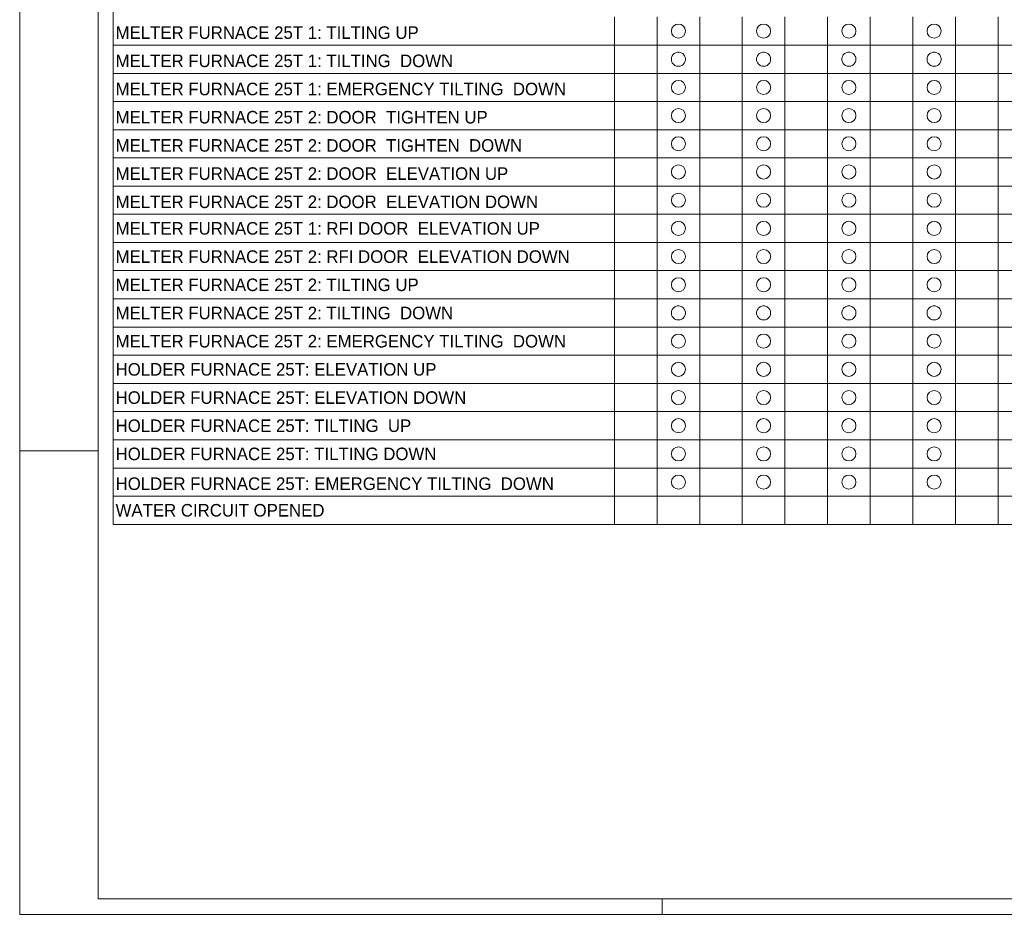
# Model space of a CAD drawing. Header units: millimetres. Extents: x 0 to 138, y 0 to 47.
# Tile 146 of 165: x 72 to 90, y 0 to 16. Entities that reach past the tile are written whole.
import ezdxf

# ---------------------------------------------------------------- set-up
doc = ezdxf.new("R2010")
doc.units = ezdxf.units.MM
doc.layers.add('PDF_Geomertry', color=7, linetype='Continuous')
doc.layers.add('PDF_Text', color=7, linetype='Continuous')
doc.styles.add('PDF Arial', font='txt')

msp = doc.modelspace()

# ---------------------------------------------------------------- linework, layer by layer
at = {"layer": 'PDF_Geomertry', "lineweight": 15}
for points in [[(72.336, 0.003), (138.46, 0.003), (138.46, 46.773), (72.336, 46.773), (72.336, 0.003)], [(73.727, 0.281), (138.181, 0.281), (138.181, 46.495), (73.727, 46.495), (73.727, 0.281)], [(73.993, 6.927), (129.25, 6.927), (129.25, 35.957), (73.993, 35.957), (73.993, 6.927)], [(84.151, 15.186), (84.15, 15.202), (84.147, 15.218), (84.141, 15.233), (84.134, 15.248), (84.125, 15.262), (84.114, 15.274), (84.102, 15.285), (84.088, 15.294), (84.074, 15.301), (84.058, 15.307), (84.042, 15.31), (84.026, 15.311), (84.009, 15.31), (83.993, 15.307), (83.978, 15.301), (83.963, 15.294), (83.95, 15.285), (83.937, 15.274), (83.927, 15.262), (83.917, 15.248), (83.91, 15.233), (83.905, 15.218), (83.901, 15.202), (83.901, 15.186), (83.901, 15.169), (83.905, 15.153), (83.91, 15.138), (83.917, 15.123), (83.927, 15.109), (83.937, 15.097), (83.95, 15.086), (83.963, 15.077), (83.978, 15.07), (83.993, 15.065), (84.009, 15.062), (84.026, 15.06), (84.042, 15.062), (84.058, 15.065), (84.074, 15.07), (84.088, 15.077), (84.102, 15.086), (84.114, 15.097), (84.125, 15.109), (84.134, 15.123), (84.141, 15.138), (84.147, 15.153), (84.15, 15.169), (84.151, 15.186)], [(85.663, 15.186), (85.662, 15.202), (85.659, 15.218), (85.654, 15.233), (85.647, 15.248), (85.638, 15.262), (85.627, 15.274), (85.615, 15.285), (85.601, 15.294), (85.586, 15.301), (85.571, 15.307), (85.555, 15.31), (85.538, 15.311), (85.522, 15.31), (85.506, 15.307), (85.491, 15.301), (85.476, 15.294), (85.462, 15.285), (85.45, 15.274), (85.439, 15.262), (85.43, 15.248), (85.423, 15.233), (85.418, 15.218), (85.414, 15.202), (85.413, 15.186), (85.414, 15.169), (85.418, 15.153), (85.423, 15.138), (85.43, 15.123), (85.439, 15.109), (85.45, 15.097), (85.462, 15.086), (85.476, 15.077), (85.491, 15.07), (85.506, 15.065), (85.522, 15.062), (85.538, 15.06), (85.555, 15.062), (85.571, 15.065), (85.586, 15.07), (85.601, 15.077), (85.615, 15.086), (85.627, 15.097), (85.638, 15.109), (85.647, 15.123), (85.654, 15.138), (85.659, 15.153), (85.662, 15.169), (85.663, 15.186)], [(87.176, 15.186), (87.175, 15.202), (87.172, 15.218), (87.167, 15.233), (87.159, 15.248), (87.15, 15.262), (87.14, 15.274), (87.128, 15.285), (87.114, 15.294), (87.099, 15.301), (87.083, 15.307), (87.068, 15.31), (87.051, 15.311), (87.035, 15.31), (87.019, 15.307), (87.003, 15.301), (86.989, 15.294), (86.975, 15.285), (86.963, 15.274), (86.952, 15.262), (86.942, 15.248), (86.936, 15.233), (86.93, 15.218), (86.927, 15.202), (86.926, 15.186), (86.927, 15.169), (86.93, 15.153), (86.936, 15.138), (86.942, 15.123), (86.952, 15.109), (86.963, 15.097), (86.975, 15.086), (86.989, 15.077), (87.003, 15.07), (87.019, 15.065), (87.035, 15.062), (87.051, 15.06), (87.068, 15.062), (87.083, 15.065), (87.099, 15.07), (87.114, 15.077), (87.128, 15.086), (87.14, 15.097), (87.15, 15.109), (87.159, 15.123), (87.167, 15.138), (87.172, 15.153), (87.175, 15.169), (87.176, 15.186)], [(88.689, 15.186), (88.688, 15.202), (88.685, 15.218), (88.679, 15.233), (88.672, 15.248), (88.663, 15.262), (88.652, 15.274), (88.64, 15.285), (88.626, 15.294), (88.612, 15.301), (88.596, 15.307), (88.58, 15.31), (88.564, 15.311), (88.547, 15.31), (88.531, 15.307), (88.516, 15.301), (88.501, 15.294), (88.488, 15.285), (88.475, 15.274), (88.465, 15.262), (88.455, 15.248), (88.448, 15.233), (88.443, 15.218), (88.439, 15.202), (88.438, 15.186), (88.439, 15.169), (88.443, 15.153), (88.448, 15.138), (88.455, 15.123), (88.465, 15.109), (88.475, 15.097), (88.488, 15.086), (88.501, 15.077), (88.516, 15.07), (88.531, 15.065), (88.547, 15.062), (88.564, 15.06), (88.58, 15.062), (88.596, 15.065), (88.612, 15.07), (88.626, 15.077), (88.64, 15.086), (88.652, 15.097), (88.663, 15.109), (88.672, 15.123), (88.679, 15.138), (88.685, 15.153), (88.688, 15.169), (88.689, 15.186)], [(84.151, 10.681), (84.15, 10.697), (84.147, 10.714), (84.141, 10.729), (84.134, 10.744), (84.125, 10.757), (84.114, 10.77), (84.102, 10.78), (84.088, 10.789), (84.074, 10.796), (84.058, 10.802), (84.042, 10.805), (84.026, 10.806), (84.009, 10.805), (83.993, 10.802), (83.978, 10.796), (83.963, 10.789), (83.95, 10.78), (83.937, 10.77), (83.927, 10.757), (83.917, 10.744), (83.91, 10.729), (83.905, 10.714), (83.901, 10.697), (83.901, 10.681), (83.901, 10.665), (83.905, 10.648), (83.91, 10.633), (83.917, 10.619), (83.927, 10.605), (83.937, 10.592), (83.95, 10.582), (83.963, 10.573), (83.978, 10.566), (83.993, 10.56), (84.009, 10.557), (84.026, 10.556), (84.042, 10.557), (84.058, 10.56), (84.074, 10.566), (84.088, 10.573), (84.102, 10.582), (84.114, 10.592), (84.125, 10.605), (84.134, 10.619), (84.141, 10.633), (84.147, 10.648), (84.15, 10.665), (84.151, 10.681)], [(85.663, 10.681), (85.662, 10.697), (85.659, 10.714), (85.654, 10.729), (85.647, 10.744), (85.638, 10.757), (85.627, 10.77), (85.615, 10.78), (85.601, 10.789), (85.586, 10.796), (85.571, 10.802), (85.555, 10.805), (85.538, 10.806), (85.522, 10.805), (85.506, 10.802), (85.491, 10.796), (85.476, 10.789), (85.462, 10.78), (85.45, 10.77), (85.439, 10.757), (85.43, 10.744), (85.423, 10.729), (85.418, 10.714), (85.414, 10.697), (85.413, 10.681), (85.414, 10.665), (85.418, 10.648), (85.423, 10.633), (85.43, 10.619), (85.439, 10.605), (85.45, 10.592), (85.462, 10.582), (85.476, 10.573), (85.491, 10.566), (85.506, 10.56), (85.522, 10.557), (85.538, 10.556), (85.555, 10.557), (85.571, 10.56), (85.586, 10.566), (85.601, 10.573), (85.615, 10.582), (85.627, 10.592), (85.638, 10.605), (85.647, 10.619), (85.654, 10.633), (85.659, 10.648), (85.662, 10.665), (85.663, 10.681)], [(87.176, 10.681), (87.175, 10.697), (87.172, 10.714), (87.167, 10.729), (87.159, 10.744), (87.15, 10.757), (87.14, 10.77), (87.128, 10.78), (87.114, 10.789), (87.099, 10.796), (87.083, 10.802), (87.068, 10.805), (87.051, 10.806), (87.035, 10.805), (87.019, 10.802), (87.003, 10.796), (86.989, 10.789), (86.975, 10.78), (86.963, 10.77), (86.952, 10.757), (86.942, 10.744), (86.936, 10.729), (86.93, 10.714), (86.927, 10.697), (86.926, 10.681), (86.927, 10.665), (86.93, 10.648), (86.936, 10.633), (86.942, 10.619), (86.952, 10.605), (86.963, 10.592), (86.975, 10.582), (86.989, 10.573), (87.003, 10.566), (87.019, 10.56), (87.035, 10.557), (87.051, 10.556), (87.068, 10.557), (87.083, 10.56), (87.099, 10.566), (87.114, 10.573), (87.128, 10.582), (87.14, 10.592), (87.15, 10.605), (87.159, 10.619), (87.167, 10.633), (87.172, 10.648), (87.175, 10.665), (87.176, 10.681)], [(88.689, 10.681), (88.688, 10.697), (88.685, 10.714), (88.679, 10.729), (88.672, 10.744), (88.663, 10.757), (88.652, 10.77), (88.64, 10.78), (88.626, 10.789), (88.612, 10.796), (88.596, 10.802), (88.58, 10.805), (88.564, 10.806), (88.547, 10.805), (88.531, 10.802), (88.516, 10.796), (88.501, 10.789), (88.488, 10.78), (88.475, 10.77), (88.465, 10.757), (88.455, 10.744), (88.448, 10.729), (88.443, 10.714), (88.439, 10.697), (88.438, 10.681), (88.439, 10.665), (88.443, 10.648), (88.448, 10.633), (88.455, 10.619), (88.465, 10.605), (88.475, 10.592), (88.488, 10.582), (88.501, 10.573), (88.516, 10.566), (88.531, 10.56), (88.547, 10.557), (88.564, 10.556), (88.58, 10.557), (88.596, 10.56), (88.612, 10.566), (88.626, 10.573), (88.64, 10.582), (88.652, 10.592), (88.663, 10.605), (88.672, 10.619), (88.679, 10.633), (88.685, 10.648), (88.688, 10.665), (88.689, 10.681)]]:
    msp.add_lwpolyline(points, close=True, dxfattribs=at)
for points in [[(73.993, 15.436), (82.891, 15.436), (82.891, 15.936)], [(73.993, 14.935), (82.891, 14.935), (82.891, 15.436), (83.647, 15.436), (83.647, 15.936)], [(73.993, 14.435), (82.891, 14.435), (82.891, 14.935), (83.647, 14.935), (83.647, 15.436), (84.404, 15.436), (84.404, 15.936)], [(73.993, 13.934), (82.891, 13.934), (82.891, 14.435), (83.647, 14.435), (83.647, 14.935), (84.404, 14.935), (84.404, 15.436), (85.16, 15.436), (85.16, 15.936)], [(73.993, 13.434), (82.891, 13.434), (82.891, 13.934), (83.647, 13.934), (83.647, 14.435), (84.404, 14.435), (84.404, 14.935), (85.16, 14.935), (85.16, 15.436), (85.916, 15.436), (85.916, 15.936)], [(73.993, 12.934), (82.891, 12.934), (82.891, 13.434), (83.647, 13.434), (83.647, 13.934), (84.404, 13.934), (84.404, 14.435), (85.16, 14.435), (85.16, 14.935), (85.916, 14.935), (85.916, 15.436), (86.673, 15.436), (86.673, 15.936)], [(73.993, 12.433), (82.891, 12.433), (82.891, 12.934), (83.647, 12.934), (83.647, 13.434), (84.404, 13.434), (84.404, 13.934), (85.16, 13.934), (85.16, 14.435), (85.916, 14.435), (85.916, 14.935), (86.673, 14.935), (86.673, 15.436), (87.429, 15.436), (87.429, 15.936)], [(73.993, 11.932), (82.891, 11.932), (82.891, 12.433), (83.647, 12.433), (83.647, 12.934), (84.404, 12.934), (84.404, 13.434), (85.16, 13.434), (85.16, 13.934), (85.916, 13.934), (85.916, 14.435), (86.673, 14.435), (86.673, 14.935), (87.429, 14.935), (87.429, 15.436), (88.185, 15.436), (88.185, 15.936)], [(73.993, 11.432), (82.891, 11.432), (82.891, 11.932), (83.647, 11.932), (83.647, 12.433), (84.404, 12.433), (84.404, 12.934), (85.16, 12.934), (85.16, 13.434), (85.916, 13.434), (85.916, 13.934), (86.673, 13.934), (86.673, 14.435), (87.429, 14.435), (87.429, 14.935), (88.185, 14.935), (88.185, 15.436), (88.942, 15.436), (88.942, 15.936)], [(73.993, 10.931), (82.891, 10.931), (82.891, 11.432), (83.647, 11.432), (83.647, 11.932), (84.404, 11.932), (84.404, 12.433), (85.16, 12.433), (85.16, 12.934), (85.916, 12.934), (85.916, 13.434), (86.673, 13.434), (86.673, 13.934), (87.429, 13.934), (87.429, 14.435), (88.185, 14.435), (88.185, 14.935), (88.942, 14.935), (88.942, 15.436), (89.698, 15.436), (89.698, 15.936)], [(73.993, 10.431), (82.891, 10.431), (82.891, 10.931), (83.647, 10.931), (83.647, 11.432), (84.404, 11.432), (84.404, 11.932), (85.16, 11.932), (85.16, 12.433), (85.916, 12.433), (85.916, 12.934), (86.673, 12.934), (86.673, 13.434), (87.429, 13.434), (87.429, 13.934), (88.185, 13.934), (88.185, 14.435), (88.942, 14.435), (88.942, 14.935), (89.698, 14.935), (89.698, 15.436), (90.454, 15.436), (90.454, 15.936)], [(73.993, 9.93), (82.891, 9.93), (82.891, 10.431), (83.647, 10.431), (83.647, 10.931), (84.404, 10.931), (84.404, 11.432), (85.16, 11.432), (85.16, 11.932), (85.916, 11.932), (85.916, 12.433), (86.673, 12.433), (86.673, 12.934), (87.429, 12.934), (87.429, 13.434), (88.185, 13.434), (88.185, 13.934), (88.942, 13.934), (88.942, 14.435), (89.698, 14.435), (89.698, 14.935), (90.454, 14.935)], [(73.993, 9.43), (82.891, 9.43), (82.891, 9.93), (83.647, 9.93), (83.647, 10.431), (84.404, 10.431), (84.404, 10.931), (85.16, 10.931), (85.16, 11.432), (85.916, 11.432), (85.916, 11.932), (86.673, 11.932), (86.673, 12.433), (87.429, 12.433), (87.429, 12.934), (88.185, 12.934), (88.185, 13.434), (88.942, 13.434), (88.942, 13.934), (89.698, 13.934), (89.698, 14.435), (90.454, 14.435)], [(73.993, 8.929), (82.891, 8.929), (82.891, 9.43), (83.647, 9.43), (83.647, 9.93), (84.404, 9.93), (84.404, 10.431), (85.16, 10.431), (85.16, 10.931), (85.916, 10.931), (85.916, 11.432), (86.673, 11.432), (86.673, 11.932), (87.429, 11.932), (87.429, 12.433), (88.185, 12.433), (88.185, 12.934), (88.942, 12.934), (88.942, 13.434), (89.698, 13.434), (89.698, 13.934), (90.454, 13.934)], [(73.993, 8.429), (82.891, 8.429), (82.891, 8.929), (83.647, 8.929), (83.647, 9.43), (84.404, 9.43), (84.404, 9.93), (85.16, 9.93), (85.16, 10.431), (85.916, 10.431), (85.916, 10.931), (86.673, 10.931), (86.673, 11.432), (87.429, 11.432), (87.429, 11.932), (88.185, 11.932), (88.185, 12.433), (88.942, 12.433), (88.942, 12.934), (89.698, 12.934), (89.698, 13.434), (90.454, 13.434)], [(73.993, 7.928), (82.891, 7.928), (82.891, 8.429), (83.647, 8.429), (83.647, 8.929), (84.404, 8.929), (84.404, 9.43), (85.16, 9.43), (85.16, 9.93), (85.916, 9.93), (85.916, 10.431), (86.673, 10.431), (86.673, 10.931), (87.429, 10.931), (87.429, 11.432), (88.185, 11.432), (88.185, 11.932), (88.942, 11.932), (88.942, 12.433), (89.698, 12.433), (89.698, 12.934), (90.454, 12.934)], [(73.993, 7.428), (82.891, 7.428), (82.891, 7.928), (83.647, 7.928), (83.647, 8.429), (84.404, 8.429), (84.404, 8.929), (85.16, 8.929), (85.16, 9.43), (85.916, 9.43), (85.916, 9.93), (86.673, 9.93), (86.673, 10.431), (87.429, 10.431), (87.429, 10.931), (88.185, 10.931), (88.185, 11.432), (88.942, 11.432), (88.942, 11.932), (89.698, 11.932), (89.698, 12.433), (90.454, 12.433)], [(82.891, 6.927), (82.891, 7.428), (83.647, 7.428), (83.647, 7.928), (84.404, 7.928), (84.404, 8.429), (85.16, 8.429), (85.16, 8.929), (85.916, 8.929), (85.916, 9.43), (86.673, 9.43), (86.673, 9.93), (87.429, 9.93), (87.429, 10.431), (88.185, 10.431), (88.185, 10.931), (88.942, 10.931), (88.942, 11.432), (89.698, 11.432), (89.698, 11.932), (90.454, 11.932)], [(83.647, 6.927), (83.647, 7.428), (84.404, 7.428), (84.404, 7.928), (85.16, 7.928), (85.16, 8.429), (85.916, 8.429), (85.916, 8.929), (86.673, 8.929), (86.673, 9.43), (87.429, 9.43), (87.429, 9.93), (88.185, 9.93), (88.185, 10.431), (88.942, 10.431), (88.942, 10.931), (89.698, 10.931), (89.698, 11.432), (90.454, 11.432)], [(84.404, 6.927), (84.404, 7.428), (85.16, 7.428), (85.16, 7.928), (85.916, 7.928), (85.916, 8.429), (86.673, 8.429), (86.673, 8.929), (87.429, 8.929), (87.429, 9.43), (88.185, 9.43), (88.185, 9.93), (88.942, 9.93), (88.942, 10.431), (89.698, 10.431), (89.698, 10.931), (90.454, 10.931)], [(85.16, 6.927), (85.16, 7.428), (85.916, 7.428), (85.916, 7.928), (86.673, 7.928), (86.673, 8.429), (87.429, 8.429), (87.429, 8.929), (88.185, 8.929), (88.185, 9.43), (88.942, 9.43), (88.942, 9.93), (89.698, 9.93), (89.698, 10.431), (90.454, 10.431)], [(85.916, 6.927), (85.916, 7.428), (86.673, 7.428), (86.673, 7.928), (87.429, 7.928), (87.429, 8.429), (88.185, 8.429), (88.185, 8.929), (88.942, 8.929), (88.942, 9.43), (89.698, 9.43), (89.698, 9.93), (90.454, 9.93)], [(86.673, 6.927), (86.673, 7.428), (87.429, 7.428), (87.429, 7.928), (88.185, 7.928), (88.185, 8.429), (88.942, 8.429), (88.942, 8.929), (89.698, 8.929), (89.698, 9.43), (90.454, 9.43)], [(87.429, 6.927), (87.429, 7.428), (88.185, 7.428), (88.185, 7.928), (88.942, 7.928), (88.942, 8.429), (89.698, 8.429), (89.698, 8.929), (90.454, 8.929)], [(88.185, 6.927), (88.185, 7.428), (88.942, 7.428), (88.942, 7.928), (89.698, 7.928), (89.698, 8.429), (90.454, 8.429)], [(72.336, 8.234), (73.727, 8.234)], [(88.942, 6.927), (88.942, 7.428), (89.698, 7.428), (89.698, 7.928), (90.454, 7.928)], [(89.698, 6.927), (89.698, 7.428), (90.454, 7.428)], [(83.737, 0.003), (83.737, 0.281)]]:
    msp.add_lwpolyline(points, dxfattribs=at)
for centre in [(84.026, 15.686), (85.538, 15.686), (87.051, 15.686), (88.564, 15.686), (84.026, 14.685), (85.538, 14.685), (87.051, 14.685), (88.564, 14.685), (84.026, 14.185), (85.538, 14.185), (87.051, 14.185), (88.564, 14.185), (84.026, 13.684), (85.538, 13.684), (87.051, 13.684), (88.564, 13.684), (84.026, 13.184), (85.538, 13.184), (87.051, 13.184), (88.564, 13.184), (84.026, 12.683), (85.538, 12.683), (87.051, 12.683), (88.564, 12.683), (84.026, 12.183), (85.538, 12.183), (87.051, 12.183), (88.564, 12.183), (84.026, 11.682), (85.538, 11.682), (87.051, 11.682), (88.564, 11.682), (84.026, 11.182), (85.538, 11.182), (87.051, 11.182), (88.564, 11.182), (84.026, 10.181), (85.538, 10.181), (87.051, 10.181), (88.564, 10.181), (84.026, 9.68), (85.538, 9.68), (87.051, 9.68), (88.564, 9.68), (84.026, 9.179), (85.538, 9.179), (87.051, 9.179), (88.564, 9.179), (84.026, 8.679), (85.538, 8.679), (87.051, 8.679), (88.564, 8.679), (84.026, 8.178), (85.538, 8.178), (87.051, 8.178), (88.564, 8.178), (84.026, 7.678), (85.538, 7.678), (87.051, 7.678), (88.564, 7.678)]:
    msp.add_circle(centre, 0.125, dxfattribs=at)

# ---------------------------------------------------------------- texts
at = {"layer": 'PDF_Text', "char_height": 0.22274, "attachment_point": 7, "style": 'PDF Arial'}
for s, insert in [('MELTER FURNACE 25T 1: TILTING UP', (74.038, 15.544)), ('MELTER FURNACE 25T 1: TILTING  DOWN', (74.038, 15.043)), ('MELTER FURNACE 25T 1: EMERGENCY TILTING  DOWN', (74.038, 14.543)), ('MELTER FURNACE 25T 2: DOOR  TIGHTEN UP', (74.038, 14.042)), ('MELTER FURNACE 25T 2: DOOR  TIGHTEN  DOWN', (74.038, 13.541)), ('MELTER FURNACE 25T 2: DOOR  ELEVATION UP', (74.038, 13.041)), ('MELTER FURNACE 25T 2: DOOR  ELEVATION DOWN', (74.038, 12.54)), ('MELTER FURNACE 25T 1: RFI DOOR  ELEVATION UP', (74.038, 12.068)), ('MELTER FURNACE 25T 2: RFI DOOR  ELEVATION DOWN', (74.038, 11.567)), ('MELTER FURNACE 25T 2: TILTING UP', (74.038, 11.066)), ('MELTER FURNACE 25T 2: TILTING  DOWN', (74.038, 10.566)), ('MELTER FURNACE 25T 2: EMERGENCY TILTING  DOWN', (74.038, 10.065)), ('HOLDER FURNACE 25T: ELEVATION UP', (74.038, 9.565)), ('HOLDER FURNACE 25T: ELEVATION DOWN', (74.038, 9.064)), ('HOLDER FURNACE 25T: TILTING  UP', (74.038, 8.564)), ('HOLDER FURNACE 25T: TILTING DOWN', (74.038, 8.064)), ('HOLDER FURNACE 25T: EMERGENCY TILTING  DOWN', (74.038, 7.535)), ('WATER CIRCUIT OPENED', (74.038, 7.063))]:
    msp.add_mtext(s, dxfattribs=dict(at, insert=insert))

doc.saveas('drawing.dxf')
